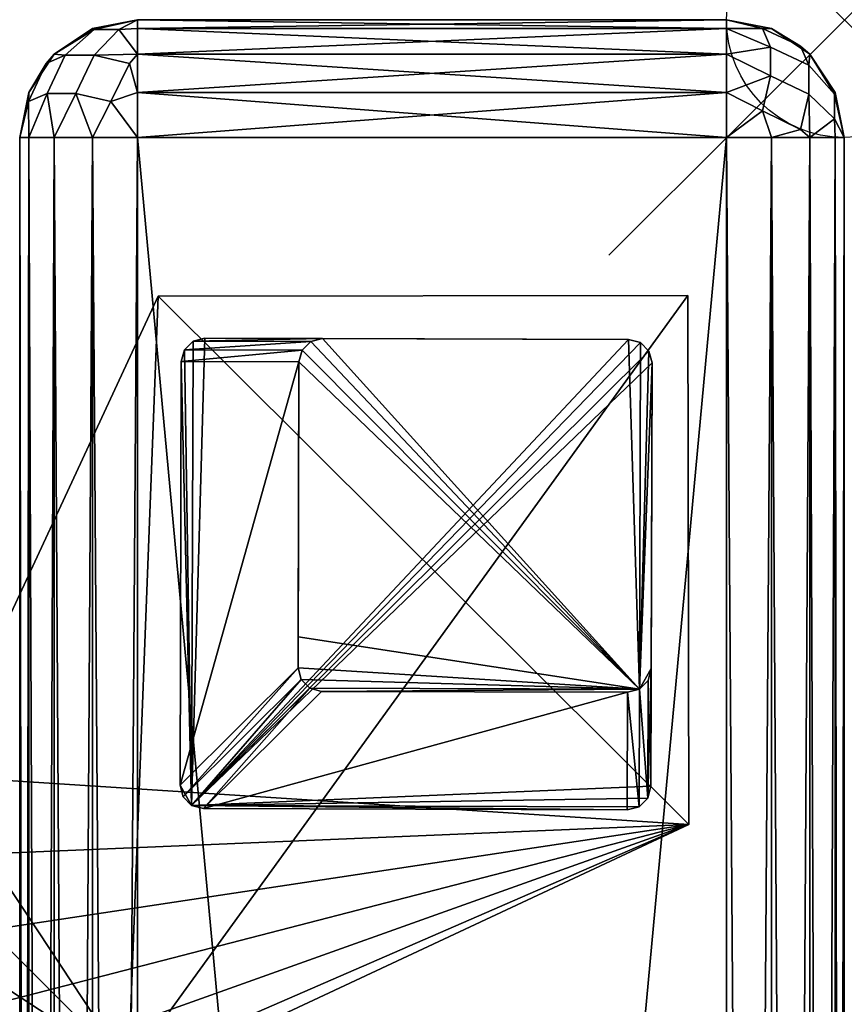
# Model space of a CAD drawing. Header units: inches. Extents: x 0 to 30, y -28 to 0.
# Tile 256 of 256: x 26.5 to 30, y -4.2 to 0. Entities that reach past the tile are written whole.
import ezdxf

# ---------------------------------------------------------------- set-up
doc = ezdxf.new("R2010")
doc.units = ezdxf.units.IN
doc.header["$LTSCALE"] = 0.03937
doc.header["$MEASUREMENT"] = 0
doc.header["$PDMODE"] = 35
doc.header["$PDSIZE"] = 1
for name, color, linetype in [('A-FURN-3-NODE', 7, 'Continuous'), ('A-FURN-3-ST-ARM', 165, 'Continuous'), ('A-FURN-3-ST-LG', 252, 'Continuous'), ('A-FURN-3-ST-LGHW', 32, 'Continuous')]:
    doc.layers.add(name, color=color, linetype=linetype)

msp = doc.modelspace()

# ---------------------------------------------------------------- linework, layer by layer
at = {"layer": 'A-FURN-3-NODE'}
msp.add_point((30, 0), dxfattribs=at)

# ---------------------------------------------------------------- meshes
at = {"layer": 'A-FURN-3-ST-ARM'}
mesh = msp.add_polyface(dxfattribs=at)
corners = [(29.5, -0.1464, 5.1464), (27, -0.3087, 5.0381), (27, -0.1464, 5.1464), (29.5, -0.0381, 5.3087), (27, -0.0381, 5.3087), (29.5, 0, 5.5), (27, 0, 5.5), (26.9212, -0.0419, 5.3158), (26.8158, -0.0419, 5.4212), (26.8087, -0.0381, 5.5), (26.6464, -0.1464, 5.5), (26.693, -0.1509, 5.3159), (26.6126, -0.1857, 5.4659), (26.617, -0.3131, 5.2386), (26.5374, -0.3475, 5.387), (26.9659, -0.1857, 5.1126), (26.8159, -0.1509, 5.193), (26.5381, -0.3087, 5.5), (26.7386, -0.3131, 5.117), (26.887, -0.3475, 5.0374), (26.9659, -0.1857, 20.8874), (27, -0.3087, 20.9619), (27, -0.1464, 20.8536), (26.8159, -0.1509, 20.807), (26.9212, -0.0419, 20.6842), (26.8158, -0.0419, 20.5788), (26.693, -0.1509, 20.6841), (26.6464, -0.1464, 20.5), (26.8087, -0.0381, 20.5), (27, 0, 20.5), (27, -0.0381, 20.6913), (26.6126, -0.1857, 20.5341), (26.5381, -0.3087, 20.5), (26.5374, -0.3475, 20.613), (26.617, -0.3131, 20.7614), (26.7386, -0.3131, 20.883), (26.887, -0.3475, 20.9626)]
mesh.append_faces([[corners[k] for k in face] for face in [(0, 1, 2), (3, 2, 4), (5, 4, 6), (4, 7, 6), (6, 7, 8), (6, 8, 9), (9, 8, 10), (10, 8, 11), (10, 11, 12), (12, 11, 13, 14), (1, 15, 2), (2, 15, 16), (2, 16, 7), (7, 16, 11, 8), (4, 2, 7), (12, 17, 10), (13, 11, 16, 18), (18, 16, 15, 19), (20, 21, 22), (20, 22, 23), (23, 22, 24), (23, 24, 25, 26), (26, 25, 27), (27, 25, 28), (28, 25, 29), (29, 25, 24), (29, 24, 30), (30, 24, 22), (26, 27, 31), (31, 27, 32), (26, 31, 33, 34), (26, 34, 35, 23), (23, 35, 36, 20), (29, 6, 28), (28, 6, 9), (28, 9, 27), (27, 9, 10), (27, 10, 32), (32, 10, 17)]])
mesh = msp.add_polyface(dxfattribs=at)
corners = [(29.5, -0.3087, 5.0381), (27, -0.3087, 5.0381), (29.5, -0.1464, 5.1464), (27, -0.1464, 5.1464), (29.5, -0.0381, 5.3087), (27, -0.0381, 5.3087), (29.5, 0, 5.5), (29.8536, -0.1464, 5.5), (29.9581, -0.3158, 5.4212), (29.8491, -0.193, 5.3159), (29.8143, -0.1126, 5.4659), (29.6869, -0.117, 5.2386), (29.6525, -0.0374, 5.387), (29.6869, -0.2386, 5.117), (29.6913, -0.0381, 5.5), (29.8491, -0.3159, 5.193), (29.8536, -0.1464, 20.5), (29.9619, -0.3087, 5.5), (29.6913, -0.0381, 20.5), (29.5, 0, 20.5), (27, 0, 5.5), (27, 0, 20.5), (27, -0.3087, 20.9619), (29.5, -0.3087, 20.9619), (27, -0.1464, 20.8536), (29.5, -0.1464, 20.8536), (27, -0.0381, 20.6913), (29.5, -0.0381, 20.6913), (29.6525, -0.0374, 20.613), (29.6869, -0.117, 20.7614), (29.6869, -0.2386, 20.883), (29.8491, -0.193, 20.6841), (29.9581, -0.3158, 20.5788), (29.8143, -0.1126, 20.5341), (29.8491, -0.3159, 20.807)]
mesh.append_faces([[corners[k] for k in face] for face in [(0, 1, 2), (2, 3, 4), (4, 5, 6), (7, 8, 9), (7, 9, 10), (10, 9, 11, 12), (12, 11, 4), (4, 11, 2), (2, 11, 13), (2, 13, 0), (4, 6, 12), (12, 6, 14), (12, 14, 10), (10, 14, 7), (11, 9, 15, 13), (16, 17, 7), (16, 7, 18), (18, 7, 14), (18, 14, 19), (19, 14, 6), (6, 20, 19), (19, 20, 21), (22, 23, 24), (24, 23, 25), (24, 25, 26), (26, 25, 27), (26, 27, 21), (21, 27, 19), (18, 19, 28), (28, 19, 27), (28, 27, 29), (29, 27, 25), (29, 25, 30), (30, 25, 23), (31, 32, 16), (31, 16, 33), (33, 16, 18), (33, 18, 28), (31, 33, 28, 29), (31, 29, 30, 34)]])
mesh = msp.add_polyface(dxfattribs=at)
corners = [(29.5, -0.3087, 5.0381), (27, -0.5, 5), (27, -0.3087, 5.0381), (26.5374, -0.3475, 5.387), (26.617, -0.3131, 5.2386), (26.5381, -0.5, 5.3087), (26.6464, -0.5, 5.1464), (26.7386, -0.3131, 5.117), (26.8087, -0.5, 5.0381), (26.887, -0.3475, 5.0374), (26.9659, -0.1857, 5.1126), (26.5, -0.5, 5.5), (26.5381, -0.3087, 5.5), (26.6126, -0.1857, 5.4659), (30, -0.5, 5.5), (29.9581, -0.4212, 5.3158), (29.9581, -0.3158, 5.4212), (29.9619, -0.3087, 5.5), (29.8536, -0.1464, 5.5), (29.6869, -0.2386, 5.117), (29.6525, -0.387, 5.0374), (29.5, -0.5, 5), (29.8536, -0.5, 5.1464), (29.8143, -0.4659, 5.1126), (29.8491, -0.3159, 5.193), (29.8491, -0.193, 5.3159), (30, -0.5, 20.5), (29.9619, -0.3087, 20.5), (29.8536, -0.1464, 20.5), (27, -0.5, 21), (29.5, -0.5, 21), (27, -0.3087, 20.9619), (29.5, -0.3087, 20.9619), (29.6869, -0.2386, 20.883), (29.6525, -0.387, 20.9626), (29.8143, -0.4659, 20.8874), (29.8536, -0.5, 20.8536), (29.8491, -0.3159, 20.807), (29.9581, -0.4212, 20.6842), (29.9581, -0.3158, 20.5788), (29.8491, -0.193, 20.6841), (26.5381, -0.3087, 20.5), (26.5, -0.5, 20.5), (26.5374, -0.3475, 20.613), (26.5381, -0.5, 20.6913), (26.617, -0.3131, 20.7614), (26.6464, -0.5, 20.8536), (26.7386, -0.3131, 20.883), (26.8087, -0.5, 20.9619), (26.887, -0.3475, 20.9626), (26.9659, -0.1857, 20.8874), (26.6126, -0.1857, 20.5341)]
mesh.append_faces([[corners[k] for k in face] for face in [(0, 1, 2), (3, 4, 5), (6, 4, 7), (8, 7, 9), (1, 9, 2), (2, 9, 10), (3, 11, 12), (3, 12, 13), (14, 15, 16), (14, 16, 17), (17, 16, 18), (0, 19, 20), (0, 20, 21), (22, 23, 24), (22, 24, 15), (15, 24, 25, 16), (19, 24, 23, 20), (26, 14, 27), (27, 14, 17), (27, 17, 28), (29, 30, 31), (31, 30, 32), (33, 32, 34), (34, 32, 30), (35, 36, 37), (37, 36, 38), (37, 38, 39, 40), (28, 39, 27), (27, 39, 26), (26, 39, 38), (37, 33, 34, 35), (41, 42, 43), (43, 44, 45), (45, 46, 47), (47, 48, 49), (49, 29, 31), (49, 31, 50), (51, 41, 43), (41, 12, 42), (42, 12, 11)]])
mesh = msp.add_polyface(dxfattribs=at)
corners = [(29.6913, -27.51, 5.0381), (29.5, -0.5, 5), (29.6913, -0.5, 5.0381), (29.8536, -27.51, 5.1464), (29.8536, -0.5, 5.1464), (29.9619, -27.51, 5.3087), (29.9619, -0.5, 5.3087), (30, -27.51, 5.5), (30, -0.5, 5.5), (27, -0.5, 5), (27, -27.51, 5), (26.8087, -0.5, 5.0381), (26.8087, -27.51, 5.0381), (26.6464, -0.5, 5.1464), (26.6464, -27.51, 5.1464), (26.5381, -0.5, 5.3087), (26.5381, -27.51, 5.3087), (26.5, -0.5, 5.5), (29.5, -0.3087, 5.0381), (26.617, -0.3131, 5.2386), (26.7386, -0.3131, 5.117), (26.887, -0.3475, 5.0374), (26.5374, -0.3475, 5.387), (29.9581, -0.4212, 5.3158), (29.6525, -0.387, 5.0374), (29.8143, -0.4659, 5.1126), (30, -27.51, 20.5), (30, -0.5, 20.5), (29.5, -0.5, 21), (29.5, -27.51, 21), (29.6913, -0.5, 20.9619), (29.6913, -27.51, 20.9619), (29.8536, -0.5, 20.8536), (29.8536, -27.51, 20.8536), (29.9619, -0.5, 20.6913), (29.9619, -27.51, 20.6913), (29.6525, -0.387, 20.9626), (29.8143, -0.4659, 20.8874), (29.9581, -0.4212, 20.6842), (26.8087, -27.51, 20.9619), (27, -0.5, 21), (26.8087, -0.5, 20.9619), (26.6464, -27.51, 20.8536), (26.6464, -0.5, 20.8536), (26.5381, -27.51, 20.6913), (26.5381, -0.5, 20.6913), (26.5, -27.51, 20.5), (26.5, -0.5, 20.5), (26.5374, -0.3475, 20.613), (26.617, -0.3131, 20.7614), (26.7386, -0.3131, 20.883), (26.887, -0.3475, 20.9626), (26.5, -27.51, 5.5)]
mesh.append_faces([[corners[k] for k in face] for face in [(0, 1, 2), (3, 2, 4), (5, 4, 6), (7, 6, 8), (9, 10, 11), (11, 12, 13), (13, 14, 15), (15, 16, 17), (1, 9, 18), (15, 19, 13), (13, 20, 11), (11, 21, 9), (15, 17, 22), (6, 23, 8), (1, 24, 2), (2, 24, 25), (2, 25, 4), (6, 4, 23), (26, 8, 27), (1, 10, 9), (28, 29, 30), (30, 31, 32), (32, 33, 34), (34, 35, 27), (36, 28, 30), (36, 30, 37), (37, 30, 32), (27, 38, 34), (34, 38, 32), (39, 40, 41), (42, 41, 43), (44, 43, 45), (46, 45, 47), (48, 47, 45), (49, 45, 43), (50, 43, 41), (51, 41, 40), (17, 52, 47), (40, 29, 28)]])
mesh = msp.add_polyface(dxfattribs=at)
corners = [(29.5, -27.51, 5), (29.5, -0.5, 5), (29.6913, -27.51, 5.0381), (29.6913, -0.5, 5.0381), (29.8536, -27.51, 5.1464), (29.8536, -0.5, 5.1464), (29.9619, -27.51, 5.3087), (29.9619, -0.5, 5.3087), (30, -27.51, 5.5), (26.8087, -0.5, 5.0381), (27, -27.51, 5), (26.8087, -27.51, 5.0381), (26.6464, -0.5, 5.1464), (26.6464, -27.51, 5.1464), (26.5381, -0.5, 5.3087), (26.5381, -27.51, 5.3087), (26.5, -0.5, 5.5), (26.5, -27.51, 5.5), (26.5374, -27.623, 5.3475), (26.6126, -27.5441, 5.1857), (26.8158, -27.5888, 5.0419), (29.6842, -27.5888, 5.0419), (29.8874, -27.5441, 5.1857), (29.9626, -27.623, 5.3475), (30, -0.5, 5.5), (30, -27.51, 20.5), (29.6913, -0.5, 20.9619), (29.5, -27.51, 21), (29.6913, -27.51, 20.9619), (29.8536, -0.5, 20.8536), (29.8536, -27.51, 20.8536), (29.9619, -0.5, 20.6913), (29.9619, -27.51, 20.6913), (30, -0.5, 20.5), (27, -27.51, 21), (27, -0.5, 21), (26.8087, -27.51, 20.9619), (26.8087, -0.5, 20.9619), (26.6464, -27.51, 20.8536), (26.6464, -0.5, 20.8536), (26.5381, -27.51, 20.6913), (26.5381, -0.5, 20.6913), (26.5, -27.51, 20.5), (29.9626, -27.623, 20.6525), (29.8874, -27.5441, 20.8143), (29.6842, -27.5888, 20.9581), (26.8158, -27.5888, 20.9581), (26.6126, -27.5441, 20.8143), (26.5374, -27.623, 20.6525), (26.5, -0.5, 20.5)]
mesh.append_faces([[corners[k] for k in face] for face in [(0, 1, 2), (2, 3, 4), (4, 5, 6), (6, 7, 8), (9, 10, 11), (12, 11, 13), (14, 13, 15), (16, 15, 17), (18, 17, 15), (18, 15, 19), (19, 15, 13), (10, 20, 11), (11, 20, 13), (4, 21, 2), (2, 21, 0), (22, 4, 6), (22, 6, 23), (23, 6, 8), (8, 24, 25), (0, 10, 1), (26, 27, 28), (29, 28, 30), (31, 30, 32), (33, 32, 25), (34, 35, 36), (36, 37, 38), (38, 39, 40), (40, 41, 42), (43, 25, 32), (43, 32, 44), (44, 32, 30), (27, 45, 28), (28, 45, 30), (38, 46, 36), (36, 46, 34), (47, 38, 40), (47, 40, 48), (48, 40, 42), (49, 17, 42), (34, 27, 35)]])
at = {"layer": 'A-FURN-3-ST-LG'}
mesh = msp.add_polyface(dxfattribs=at)
corners = [(27.2297, -3.338, 4.7963), (29.0788, -3.3564, 4.7963), (27.2795, -3.3514, 4.7963), (29.1288, -3.3431, 4.7963), (29.1655, -3.3064, 4.7963), (29.179, -3.2562, 4.7963), (29.184, -1.458, 4.7963), (29.1708, -1.408, 4.7963), (29.1343, -1.3713, 4.7963), (29.0844, -1.3578, 4.7963), (27.2861, -1.3528, 4.7963), (27.2358, -1.366, 4.7963), (27.199, -1.4025, 4.7963), (27.1854, -1.4524, 4.7963), (27.1804, -3.2518, 4.7963), (27.1935, -3.3016, 4.7963), (29.1343, -1.3713, 0), (29.0844, -1.3578, 0), (29.1708, -1.408, 0), (29.184, -1.458, 0), (27.7858, -1.3542, 0), (27.7355, -1.3674, 0), (27.6986, -1.4039, 0), (27.685, -1.4538, 0), (29.0802, -2.8567, 0), (29.1302, -2.8434, 0), (29.1669, -2.8067, 0), (29.1804, -2.7565, 0), (27.7805, -2.8531, 0), (27.7308, -2.8397, 0), (27.6946, -2.8033, 0), (27.6814, -2.7535, 0), (27.6818, -2.621, 0)]
mesh.append_faces([[corners[k] for k in face] for face in [(17, 9, 16), (9, 8, 16), (19, 18, 6), (18, 7, 6), (9, 17, 10), (17, 20, 10), (10, 20, 11), (20, 21, 11), (11, 21, 12), (21, 22, 12), (12, 22, 13), (22, 23, 13), (1, 24, 3), (24, 25, 3), (3, 25, 4), (25, 26, 4), (5, 4, 27), (4, 26, 27), (27, 19, 5), (19, 6, 5), (28, 24, 2), (24, 1, 2), (28, 2, 29), (2, 0, 29), (29, 0, 30), (0, 15, 30), (30, 15, 31), (15, 14, 31), (31, 14, 23), (14, 13, 23)]])
mesh.append_faces([[corners[k] for k in face] for face in [(31, 32, 25)]], dxfattribs={"vtx0": -1, "vtx1": -1})
mesh.append_faces([[corners[k] for k in face] for face in [(32, 31, 23), (32, 23, 25)]], dxfattribs={"vtx0": -1, "vtx2": -1})
mesh.append_faces([[corners[k] for k in face] for face in [(2, 1, 0), (16, 8, 18), (24, 28, 25), (23, 22, 25)]], dxfattribs={"vtx1": -1})
mesh.append_faces([[corners[k] for k in face] for face in [(1, 3, 0), (3, 4, 0), (4, 5, 0), (5, 6, 0), (6, 7, 0), (7, 8, 0), (8, 9, 0), (9, 10, 0), (10, 11, 0), (11, 12, 0), (12, 13, 0), (13, 14, 0), (28, 29, 25), (29, 30, 25), (22, 21, 25), (21, 20, 25), (20, 17, 25), (17, 16, 25), (16, 18, 25), (18, 19, 25), (19, 27, 25)]], dxfattribs={"vtx1": -1, "vtx2": -1})
mesh.append_faces([[corners[k] for k in face] for face in [(14, 15, 0), (8, 7, 18), (30, 31, 25), (27, 26, 25)]], dxfattribs={"vtx2": -1})
at = {"layer": 'A-FURN-3-ST-LGHW'}
mesh = msp.add_polyface(dxfattribs=at)
corners = [(29.3397, -3.4194, 5), (26.9617, -4.4543, 5), (27.3056, -4.3722, 5), (26.6133, -4.3935, 5), (26.3175, -4.1997, 5), (26.1227, -3.9046, 5), (26.0607, -3.5564, 5), (26.1416, -3.2121, 5), (27.0874, -1.1748, 5), (29.3359, -1.1709, 5), (27.3056, -4.3722, 4.7502), (26.9617, -4.4543, 4.7502), (26.6133, -4.3935, 4.7502), (26.3175, -4.1997, 4.7502), (26.1227, -3.9046, 4.7502), (26.0607, -3.5564, 4.7502), (26.1416, -3.2121, 4.7502), (29.3397, -3.4194, 4.7502), (29.3359, -1.1709, 4.7502), (27.0874, -1.1748, 4.7502)]
mesh.append_faces([[corners[k] for k in face] for face in [(1, 10, 2), (1, 11, 10), (3, 11, 1), (3, 12, 11), (4, 12, 3), (4, 13, 12), (5, 13, 4), (5, 14, 13), (6, 14, 5), (6, 15, 14), (16, 6, 7), (16, 15, 6), (19, 7, 8), (19, 16, 7), (0, 10, 17), (0, 2, 10)]])
mesh.append_faces([[corners[k] for k in face] for face in [(0, 1, 2), (11, 17, 10), (18, 8, 9), (17, 9, 0)]], dxfattribs={"vtx0": -1})
mesh.append_faces([[corners[k] for k in face] for face in [(0, 3, 1), (0, 4, 3), (0, 5, 4), (0, 6, 5), (0, 7, 6), (0, 8, 7), (11, 18, 17), (11, 19, 18), (11, 16, 19), (11, 15, 16), (11, 14, 15), (11, 13, 14)]], dxfattribs={"vtx0": -1, "vtx2": -1})
mesh.append_faces([[corners[k] for k in face] for face in [(0, 9, 8), (11, 12, 13), (18, 19, 8), (17, 18, 9)]], dxfattribs={"vtx2": -1})

doc.saveas('drawing.dxf')
